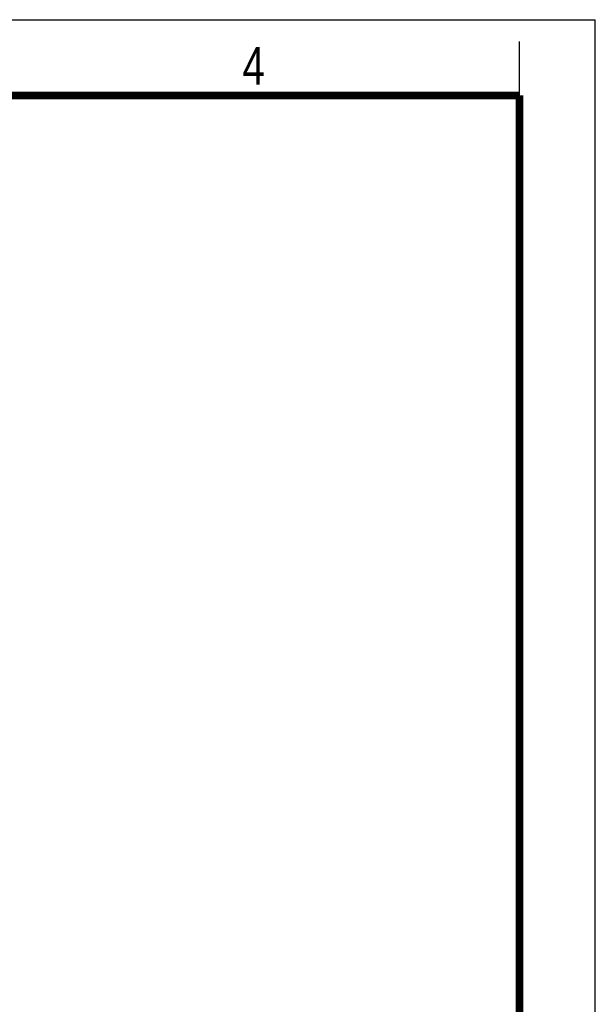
# Model space of a CAD drawing. Header units: millimetres. Extents: x 0 to 210, y 0 to 297.
# Tile 27 of 27: x 157 to 210, y 206 to 297. Entities that reach past the tile are written whole.
import ezdxf

# ---------------------------------------------------------------- set-up
doc = ezdxf.new("R2010")
doc.units = ezdxf.units.MM
doc.header["$LTSCALE"] = 19.36
doc.layers.get('0').update_dxf_attribs({"linetype": 'CONTINUOUS'})
doc.styles.add('TEXTSTYLE_2', font='txt', dxfattribs={"width": 0.75})

msp = doc.modelspace()

# ---------------------------------------------------------------- linework, layer by layer
at = {"color": 2, "linetype": 'CONTINUOUS'}
for p, q in [((0, 297), (210, 297)), ((210, 0), (210, 297)), ((203, 290), (203, 295))]:
    msp.add_line(p, q, dxfattribs=at)
at = {"color": 7, "linetype": 'CONTINUOUS', "const_width": 0.7}
for points in [[(7, 290), (203, 290)], [(203, 7), (203, 290)]]:
    msp.add_lwpolyline(points, dxfattribs=at)

# ---------------------------------------------------------------- texts
at = {"color": 5, "linetype": 'CONTINUOUS', "style": 'TEXTSTYLE_2', "width": 0.785714}
msp.add_text('4', height=3.5, dxfattribs=at).set_placement((177.38314, 290.99105))

doc.saveas('drawing.dxf')
